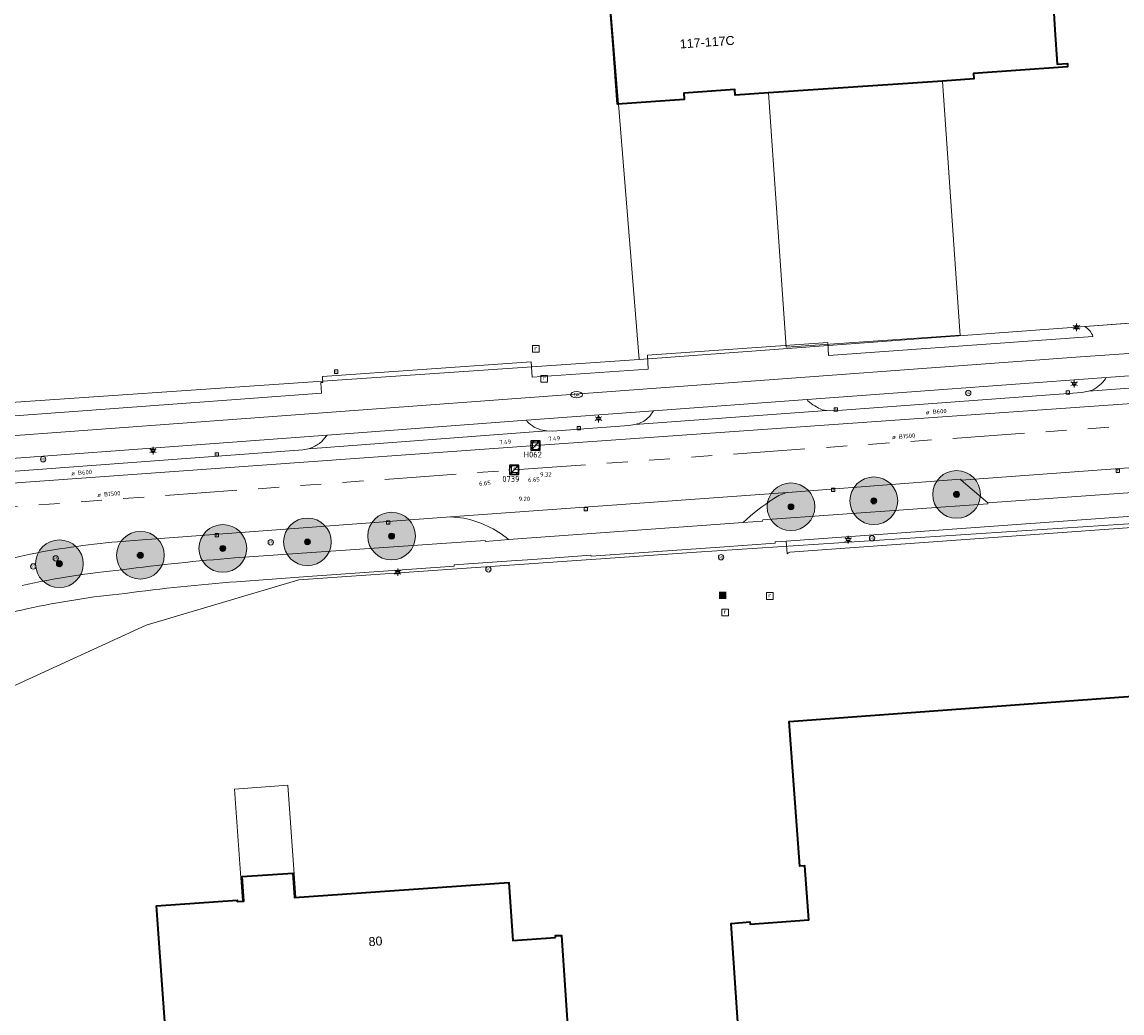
# Model space of a CAD drawing. Header units: metres. Extents: x 163628 to 167855, y 402678 to 405435.
# Tile 53 of 256: x 164179 to 164271, y 402999 to 403083. Entities that reach past the tile are written whole.
import ezdxf
from ezdxf.enums import TextEntityAlignment as Align

# ---------------------------------------------------------------- set-up
doc = ezdxf.new("R2010")
doc.units = ezdxf.units.M
doc.linetypes.add('X-CA190022.004-UO-WHM_Riolering gemeente_NLCS_v0.2$0$RI-GWA', pattern=[18.45, 6, -1.8, 1.75, -1.8, 1.75, -1.8, 1.75, -1.8])
doc.layers.get('0').update_dxf_attribs({"lineweight": 25})
for name, color, linetype, lineweight in [('X-CA190022.004-UO-BGT_Ondergrond$0$GE_314_WGDRijbaanLokaleweg_Vlak_GEM', 253, 'Continuous', 9), ('X-CA190022.004-UO-BGT_Ondergrond$0$GE_316_WGDFietspad_Vlak_GEM', 253, 'Continuous', 9), ('X-CA190022.004-UO-BGT_Ondergrond$0$GE_317_WGDVoetpad_Vlak_GEM', 253, 'Continuous', 9), ('X-CA190022.004-UO-BGT_Ondergrond$0$GE_322_WGDInrit_Vlak_GEM', 253, 'Continuous', 9), ('X-CA190022.004-UO-BGT_Ondergrond$0$GE_363_OWGBerm_openverharding_Vlak_GEM', 253, 'Continuous', 9), ('X-CA190022.004-UO-BGT_Ondergrond$0$GE_401_OTDErf_Vlak_GEM', 253, 'Continuous', 9), ('X-CA190022.004-UO-BGT_Ondergrond$0$GE_4502_GBKN_Huisnummer_Lijn_GEM', 7, 'Continuous', 9), ('X-CA190022.004-UO-BGT_Ondergrond$0$GE_477_BTDGroenvoorziening_Vlak_GEM', 253, 'Continuous', 9), ('X-CA190022.004-UO-BGT_Ondergrond$0$GE_491_VGOHaag_Inrichtend_Vlak_GEM', 253, 'Continuous', 9), ('X-CA190022.004-UO-BGT_Ondergrond$0$GE_601_PNDgrondvlakpand_Vlak_MV_GEM', 34, 'Continuous', 35), ('X-CA190022.004-UO-BGT_Ondergrond$0$GE_632_GBILuifel_Inrichtend_Vlak_GEM', 253, 'Continuous', 9), ('X-CA190022.004-UO-BGT_Ondergrond$0$GE_814_BRDVerkeersbord_Punt_GEM', 253, 'Continuous', 9), ('X-CA190022.004-UO-BGT_Ondergrond$0$GE_835_KSTRioolkast_Punt_GEM', 253, 'Continuous', 9), ('X-CA190022.004-UO-BGT_Ondergrond$0$GE_861_PALLichtmast_Punt_GEM', 253, 'Continuous', 9), ('X-CA190022.004-UO-BGT_Ondergrond$0$GE_882_PutBrandkraan_Punt_GEM', 253, 'Continuous', 9), ('X-CA190022.004-UO-BGT_Ondergrond$0$GE_885_PutInspectieofRioolput_Punt_GEM', 253, 'Continuous', 9), ('X-CA190022.004-UO-BGT_Ondergrond$0$GE_886_PutKolk_Punt_GEM', 253, 'Continuous', 9), ('X-CA190022.004-UO-BGT_Ondergrond$0$N-WE-RI-PUT_INSPECTIE-S', 253, 'Continuous', 9), ('X-CA190022.004-UO-KAD_Percelen$0$B-WE-KG-GRENS_PERCEEL-GV', 150, 'Continuous', 9), ('X-CA190022.004-UO-WHM_Riolering gemeente_NLCS_v0.2$0$B-WE-RI-BOB-T18', 214, 'Continuous', 15), ('X-CA190022.004-UO-WHM_Riolering gemeente_NLCS_v0.2$0$B-WE-RI-DIAMETER-T18', 214, 'Continuous', 15), ('X-CA190022.004-UO-WHM_Riolering gemeente_NLCS_v0.2$0$B-WE-RI-GWA_TRANSPORTLEIDING-G', 214, 'X-CA190022.004-UO-WHM_Riolering gemeente_NLCS_v0.2$0$RI-GWA', 15), ('X-CA190022.004-UO-WHM_Riolering gemeente_NLCS_v0.2$0$B-WE-RI-HWA_TRANSPORTLEIDING-G', 214, 'X-CA190022.004-UO-WHM_Riolering gemeente_NLCS_v0.2$0$1-200 HEMELWATER', 15), ('X-CA190022.004-UO-WHM_Riolering gemeente_NLCS_v0.2$0$B-WE-RI-PUT-S', 214, 'Continuous', 15), ('X-CA190022.004-UO-WHM_Riolering gemeente_NLCS_v0.2$0$B-WE-RI-PUTDEKSELHOOGTE-T18', 214, 'Continuous', 15), ('X-CA190022.004-UO-WHM_Riolering gemeente_NLCS_v0.2$0$B-WE-RI-PUTNUMMER-T25', 214, 'Continuous', 15)]:
    doc.layers.add(name, color=color, linetype=linetype, lineweight=lineweight)
doc.layers.add('X-CA190022.004-UO-DWM_Beplanting$0$B-WE-GR-BOOM-S AFKOMSTIG UIT BOMENBESTAND GEMEENTE', color=252, linetype='Continuous')
doc.layers.add('X-CA190022.004-UO-DWM_Beplanting$0$N-GV-GR-GRAS-A-200', color=7, linetype='Continuous')
doc.styles.add('X-CA190022.004-UO-BGT_Ondergrond$0$BGT_NAR', font='arial.ttf', dxfattribs={"height": 1})
doc.styles.add('X-CA190022.004-UO-BGT_Ondergrond$0$NLCS-ISO', font='NLCS-ISO.ttf')
doc.styles.add('X-CA190022.004-UO-WHM_Riolering gemeente_NLCS_v0.2$0$NLCS-ISO', font='NLCS-ISO.ttf')
doc.styles.add('X-CA190022.004-UO-WHM_Riolering gemeente_NLCS_v0.2$0$NLCS-ISO-M200-T18', font='NLCS-ISO.ttf', dxfattribs={"height": 0.36})
doc.styles.add('X-CA190022.004-UO-WHM_Riolering gemeente_NLCS_v0.2$0$NLCS-ISO-M200-T25', font='NLCS-ISO.ttf', dxfattribs={"height": 0.5})
doc.linetypes.add('X-CA190022.004-UO-WHM_Riolering gemeente_NLCS_v0.2$0$1-200 HEMELWATER', pattern='A,1.5,-0.6,["HWA",X-CA190022.004-UO-WHM_Riolering gemeente_NLCS_v0.2$0$NLCS-ISO,S=0.24,R=0,X=-0.5,Y=-0.12],-0.3', length=2.4)

# ---------------------------------------------------------------- blocks, each defined once
blk = doc.blocks.new('X-CA190022.004-UO-BGT_Ondergrond$0$SRI-KOLK-SO')
at = {"color": 0, "linetype": 'ByBlock', "lineweight": 18}
blk.add_lwpolyline([(-1.125, -1.125), (1.125, -1.125), (1.125, 1.125), (-1.125, 1.125)], close=True, dxfattribs=at)
at = {"color": 0, "linetype": 'ByBlock', "lineweight": 18, "style": 'X-CA190022.004-UO-BGT_Ondergrond$0$NLCS-ISO'}
blk.add_text('k', height=1.5, dxfattribs=at).set_placement((0, 0), align=Align.MIDDLE_CENTER)
blk = doc.blocks.new('X-CA190022.004-UO-BGT_Ondergrond$0$IMGEOKolk')
at = {"xscale": 5, "yscale": 5, "zscale": 5}
blk.add_blockref('X-CA190022.004-UO-BGT_Ondergrond$0$SRI-KOLK-SO', (0, 0), dxfattribs=at)
blk = doc.blocks.new('X-CA190022.004-UO-BGT_Ondergrond$0$SKL-WATER_BRANDKRAAN_BRANDPUT-SO')
at = {"color": 0, "linetype": 'ByBlock', "lineweight": 18}
blk.add_ellipse((0, 0), major_axis=(2.5, 0), ratio=0.54, dxfattribs=at)
at = {"color": 0, "linetype": 'ByBlock', "lineweight": 18, "style": 'X-CA190022.004-UO-BGT_Ondergrond$0$NLCS-ISO'}
blk.add_text('bk', height=1.5, dxfattribs=at).set_placement((0.16, 0), align=Align.MIDDLE_CENTER)
blk = doc.blocks.new('X-CA190022.004-UO-BGT_Ondergrond$0$IMGEOBrandkraanput')
at = {"xscale": 5, "yscale": 5, "zscale": 5}
blk.add_blockref('X-CA190022.004-UO-BGT_Ondergrond$0$SKL-WATER_BRANDKRAAN_BRANDPUT-SO', (0, 0), dxfattribs=at)
blk = doc.blocks.new('X-CA190022.004-UO-BGT_Ondergrond$0$SIE-WEG_PAAL_VERKEERSBORD-SO')
at = {"linetype": 'ByBlock', "lineweight": 18}
blk.add_circle((0, 0), 1.5, dxfattribs=at)
at = {"linetype": 'ByBlock', "lineweight": 18, "style": 'X-CA190022.004-UO-BGT_Ondergrond$0$NLCS-ISO'}
blk.add_text('vb', height=1.5, dxfattribs=at).set_placement((0, 0.13), align=Align.MIDDLE_CENTER)
blk = doc.blocks.new('X-CA190022.004-UO-BGT_Ondergrond$0$IMGEOVerkeersbord')
at = {"xscale": 5, "yscale": 5, "zscale": 5}
blk.add_blockref('X-CA190022.004-UO-BGT_Ondergrond$0$SIE-WEG_PAAL_VERKEERSBORD-SO', (0, 0), dxfattribs=at)
blk = doc.blocks.new('X-CA190022.004-UO-BGT_Ondergrond$0$SRI-PUT_INSPECTIEPUT_RIOOLPUT-SO')
at = {"color": 0, "linetype": 'ByBlock', "lineweight": 18}
blk.add_lwpolyline([(-1.12, -1.12), (1.12, -1.12), (1.12, 1.12), (-1.12, 1.12)], close=True, dxfattribs=at)
at = {"color": 0, "linetype": 'ByBlock', "lineweight": 18, "style": 'X-CA190022.004-UO-BGT_Ondergrond$0$NLCS-ISO'}
blk.add_text('r', height=1.5, dxfattribs=at).set_placement((0, 0.28), align=Align.MIDDLE_CENTER)
blk = doc.blocks.new('X-CA190022.004-UO-BGT_Ondergrond$0$IMGEOInspectierioolput')
at = {"layer": 'X-CA190022.004-UO-BGT_Ondergrond$0$N-WE-RI-PUT_INSPECTIE-S', "xscale": 10, "yscale": 10, "zscale": 10}
blk.add_blockref('X-CA190022.004-UO-BGT_Ondergrond$0$SRI-PUT_INSPECTIEPUT_RIOOLPUT-SO', (0, 0), dxfattribs=at)
blk = doc.blocks.new('X-CA190022.004-UO-BGT_Ondergrond$0$N-SIE-WEG_LICHTMAST-SO')
h = blk.add_hatch(color=256)
h.paths.add_polyline_path([(1.16, 0.5, 0.658505), (-1.16, 0.5)])
h.paths.add_polyline_path([(-1.16, -0.5, 0.658505), (1.16, -0.5)])
at = {"flags": 128}
for points in [[(-2.19, 1.27), (-1.1, 0.63)], [(-1.16, 0.5), (1.16, 0.5)], [(0, 1.27), (0, 2.53)], [(1.1, 0.63), (2.19, 1.27)], [(-2.19, -1.27), (-1.1, -0.63)], [(-1.16, -0.5), (1.16, -0.5)], [(0, -1.27), (0, -2.53)], [(2.19, -1.27), (1.1, -0.63)]]:
    blk.add_lwpolyline(points, dxfattribs=at)
at = {"ltscale": 0.5}
blk.add_circle((0, 0), 1.27, dxfattribs=at)
at = {"style": 'X-CA190022.004-UO-BGT_Ondergrond$0$NLCS-ISO'}
blk.add_attdef('TYPE', text='', height=1.8, dxfattribs=at).set_placement((0, 2.53), align=Align.BOTTOM_CENTER)
blk = doc.blocks.new('X-CA190022.004-UO-BGT_Ondergrond$0$IMGEOLichtmastpaal')
at = {"xscale": 5, "yscale": 5, "zscale": 5}
blk.add_blockref('X-CA190022.004-UO-BGT_Ondergrond$0$N-SIE-WEG_LICHTMAST-SO', (0, 6.4), dxfattribs=at)
blk = doc.blocks.new('*U22')
at = {"layer": 'X-CA190022.004-UO-BGT_Ondergrond$0$GE_835_KSTRioolkast_Punt_GEM'}
h = blk.add_hatch(color=40, dxfattribs=at)
edge = h.paths.add_edge_path()
edge.add_spline(control_points=[(-15.8, -13), (-15.8, -15.8), (-13, -15.8)], knot_values=[0, 0, 0, 1, 1, 1], degree=2, periodic=0)
edge.add_line((-13, -15.8), (13, -15.8))
edge.add_spline(control_points=[(13, -15.8), (15.8, -15.8), (15.8, -13)], knot_values=[0, 0, 0, 1, 1, 1], degree=2, periodic=0)
edge.add_line((15.8, -13), (15.8, 13))
edge.add_spline(control_points=[(15.8, 13), (15.8, 15.8), (13.2, 15.8)], knot_values=[0, 0, 0, 1, 1, 1], degree=2, periodic=0)
edge.add_line((13.2, 15.8), (-13, 15.8))
edge.add_spline(control_points=[(-13, 15.8), (-15.8, 15.8), (-15.8, 13)], knot_values=[0, 0, 0, 1, 1, 1], degree=2, periodic=0)
edge.add_line((-15.8, 13), (-15.8, -13))
blk = doc.blocks.new('X-CA190022.004-UO-BGT_Ondergrond$0$IMGEORioolkast')
at = {"layer": 'X-CA190022.004-UO-BGT_Ondergrond$0$GE_835_KSTRioolkast_Punt_GEM'}
h = blk.add_hatch(color=256, dxfattribs=at)
edge = h.paths.add_edge_path()
edge.add_spline(control_points=[(8.9, -11.9), (9.1, -11.9), (9.1, -11.7)], knot_values=[0, 0, 0, 1, 1, 1], degree=2, periodic=0)
edge.add_line((9.1, -11.7), (9.1, 3.6))
edge.add_line((9.1, 3.6), (-9.1, 3.6))
edge.add_line((-9.1, 3.6), (-9.1, -11.7))
edge.add_spline(control_points=[(-9.1, -11.7), (-9, -11.9), (-8.9, -11.9)], knot_values=[0, 0, 0, 1, 1, 1], degree=2, periodic=0)
edge.add_line((-8.9, -11.9), (8.9, -11.9))
edge = h.paths.add_edge_path()
edge.add_line((8.9, 9.2), (-8.9, 9.2))
edge.add_spline(control_points=[(-8.9, 9.2), (-9.1, 9.1), (-9.1, 9)], knot_values=[0, 0, 0, 1, 1, 1], degree=2, periodic=0)
edge.add_line((-9.1, 9), (-9.1, 6.6))
edge.add_spline(control_points=[(-9.1, 6.6), (-9, 6.4), (-8.9, 6.4)], knot_values=[0, 0, 0, 1, 1, 1], degree=2, periodic=0)
edge.add_line((-8.9, 6.4), (8.9, 6.4))
edge.add_spline(control_points=[(8.9, 6.4), (9.1, 6.4), (9.1, 6.6)], knot_values=[0, 0, 0, 1, 1, 1], degree=2, periodic=0)
edge.add_line((9.1, 6.6), (9.1, 9))
edge.add_spline(control_points=[(9.1, 9), (9.1, 9.2), (8.9, 9.2)], knot_values=[0, 0, 0, 1, 1, 1], degree=2, periodic=0)
h = blk.add_hatch(color=256, dxfattribs=at)
edge = h.paths.add_edge_path(flags=0)
edge.add_spline(control_points=[(-7.3, -1.4), (-7.3, -2.4), (-6.1, -2.6)], knot_values=[0, 0, 0, 1, 1, 1], degree=2, periodic=0)
edge.add_spline(control_points=[(-6.1, -2.6), (-4.8, -2.4), (-4.8, -1.5), (-4.8, -0.1), (-6.1, -0.1)], knot_values=[0, 0, 0, 0.5, 0.5, 1, 1, 1], degree=2, periodic=0)
edge.add_spline(control_points=[(-6.1, -0.1), (-7.1, -0.1), (-7.3, -1.3)], knot_values=[0, 0, 0, 1, 1, 1], degree=2, periodic=0)
edge.add_line((-7.3, -1.3), (-7.3, -1.4))
blk.add_blockref('*U22', (0, 0), dxfattribs=at)
blk = doc.blocks.new('X-CA190022.004-UO-WHM_Riolering gemeente_NLCS_v0.2$0$B-SRI-PUT_BETON-SO')
blk.add_line((-1.41, -1.41), (1.41, 1.41))
at = {"lineweight": -3, "flags": 128}
blk.add_lwpolyline([(2, -2), (2, 2), (-2, 2), (-2, -2)], close=True, dxfattribs=at)
at = {"lineweight": -3}
blk.add_circle((0, 0), 2, dxfattribs=at)
blk = doc.blocks.new('X-CA190022.004-UO-DWM_Beplanting$0$SGR-BOOM_01-SO')
at = {"linetype": 'ByBlock', "lineweight": 18}
h = blk.add_hatch(color=0, dxfattribs=at)
h.dxf.hatch_style = 1
edge = h.paths.add_edge_path()
edge.add_arc((0, 0), 0.25, 0, 360)
at = {"color": 0, "linetype": 'ByBlock', "lineweight": 18}
for radius in [2, 0.25]:
    blk.add_circle((0, 0), radius, dxfattribs=at)
blk = doc.blocks.new('X-CA190022.004-UO-DWM_Beplanting$0$IMGEOBoom')
at = {"transparency": 33554457}
h = blk.add_hatch(color=256, dxfattribs=at)
h.dxf.hatch_style = 1
edge = h.paths.add_edge_path()
edge.add_arc((0, 0), 100, 0, 360)
edge = h.paths.add_edge_path(flags=17)
edge.add_arc((0, 0), 12.5, 0, 360)
h = blk.add_hatch()
h.set_pattern_fill('ANGLE', color=256)
h.set_pattern_definition([(0, (0, 0), (0, 6.985), [5.08, -1.905]), (90, (0, 0), (-6.985, 4e-16), [5.08, -1.905])])
edge = h.paths.add_edge_path(flags=17)
edge.add_arc((0, 0), 12.5, 0, 360)
at = {"layer": 'X-CA190022.004-UO-DWM_Beplanting$0$N-GV-GR-GRAS-A-200'}
h = blk.add_hatch(color=256, dxfattribs=at)
h.dxf.hatch_style = 1
edge = h.paths.add_edge_path(flags=17)
edge.add_arc((0, 0), 12.5, 0, 360)
at = {"xscale": 50, "yscale": 50, "zscale": 50}
blk.add_blockref('X-CA190022.004-UO-DWM_Beplanting$0$SGR-BOOM_01-SO', (0, 0), dxfattribs=at)

msp = doc.modelspace()

# ---------------------------------------------------------------- linework, layer by layer
at = {"layer": 'X-CA190022.004-UO-BGT_Ondergrond$0$GE_314_WGDRijbaanLokaleweg_Vlak_GEM', "flags": 128}
for points in [[(164409.906, 403055.301), (164409.338, 403055.315), (164375.508, 403052.852), (164374.94, 403052.738), (164360.031, 403051.687), (164359.526, 403051.706), (164304.29, 403047.638), (164302.01, 403047.47), (164277.487, 403045.664), (164275.307, 403045.526), (164275.228, 403045.441), (164257.366, 403044.136), (164257.306, 403044.201), (164242.823, 403043.105), (164242.804, 403043.104), (164214.544, 403041.049), (164188.71, 403039.124), (164186.607, 403038.967)], [(164164.009, 403043.836), (164167.266, 403044.133), (164167.845, 403044.119), (164202.151, 403046.676), (164202.63, 403046.767), (164222.616, 403048.257), (164223.074, 403048.236), (164229.5, 403048.703), (164229.993, 403048.79), (164246.109, 403049.976), (164246.618, 403049.948), (164267.497, 403051.491), (164268.035, 403051.595), (164289.561, 403053.191)], [(164215.636, 403040.934), (164214.544, 403041.049), (164242.804, 403043.104), (164242.823, 403043.105)], [(164239.082, 403040.576), (164219.407, 403039.14)]]:
    msp.add_lwpolyline(points, dxfattribs=at)
at = {"layer": 'X-CA190022.004-UO-BGT_Ondergrond$0$GE_314_WGDRijbaanLokaleweg_Vlak_GEM'}
for centre, radius, start, end in [((164250.398, 403028.72), 16.389, 122.26379, 133.66521), ((164243.471, 403040.085), 3.089, 102.11469, 126.15397), ((164214.065, 403032.771), 8.313, 50.01153, 79.10426), ((164192.427, 402974.535), 64.694, 95.16175, 98.63521), ((164188.902, 402990.756), 48.14, 97.38513, 106.90556)]:
    msp.add_arc(centre, radius, start, end, dxfattribs=at)
at = {"layer": 'X-CA190022.004-UO-BGT_Ondergrond$0$GE_316_WGDFietspad_Vlak_GEM', "flags": 128}
for points in [[(164162.533, 403046.74), (164266.976, 403054.434), (164293.201, 403056.264), (164414.124, 403065.158), (164428.793, 403066.838), (164432.653, 403067.19), (164499.277, 403071.806), (164502.501, 403071.87), (164504.637, 403071.912)], [(164499.205, 403069.99), (164432.489, 403065.362), (164429.079, 403065.063), (164420.542, 403064.125), (164415.839, 403063.514), (164411.684, 403063.187), (164403.937, 403062.583), (164369.115, 403060.013), (164362.336, 403059.512), (164330.229, 403057.165), (164317.054, 403056.219), (164303.65, 403055.239), (164301.451, 403055.078), (164288.016, 403054.095), (164269.535, 403052.738), (164244.433, 403050.883), (164231.55, 403049.942), (164220.894, 403049.16)], [(164196.42, 403037.605), (164217.429, 403039.082), (164217.458, 403038.998), (164219.407, 403039.14), (164239.082, 403040.576), (164240.69, 403040.693), (164240.721, 403040.802), (164259.59, 403042.138), (164259.597, 403042.228), (164273.286, 403043.205), (164273.293, 403043.019), (164277.651, 403043.33), (164277.661, 403043.425), (164302.171, 403045.207), (164304.438, 403045.372), (164362.449, 403049.446), (164372.934, 403050.214), (164412.461, 403053.099), (164417.909, 403053.5), (164500.495, 403059.542)], [(164220.894, 403049.16), (164204.183, 403047.909), (164165.597, 403045.047), (164162.778, 403044.801)], [(164304.536, 403043.455), (164293.046, 403042.645), (164293.022, 403042.643), (164242.679, 403039.011), (164242.316, 403038.985), (164241.764, 403038.945), (164241.754, 403038.845), (164237.126, 403038.518), (164226.317, 403037.755), (164226.311, 403037.829), (164221.426, 403037.484), (164219.645, 403037.358), (164214.837, 403037.018), (164214.842, 403036.908), (164202.558, 403036.036), (164196.576, 403035.611)]]:
    msp.add_lwpolyline(points, dxfattribs=at)
at = {"layer": 'X-CA190022.004-UO-BGT_Ondergrond$0$GE_316_WGDFietspad_Vlak_GEM', "extrusion": (0, 0, -1)}
for centre, radius, start, end in [((-164210.07, 402861.4), 176.733, 82.50021, 85.57046), ((-164194.351, 402962.721), 74.264, 77.74785, 84.32089)]:
    msp.add_arc(centre, radius, start, end, dxfattribs=at)
at = {"layer": 'X-CA190022.004-UO-BGT_Ondergrond$0$GE_316_WGDFietspad_Vlak_GEM'}
for centre, radius, start, end in [((164210.024, 402861.796), 174.335, 94.42428, 97.51266), ((164194.409, 402962.344), 72.645, 95.67046, 102.24045), ((164184.127, 403008.753), 25.112, 101.764, 118.78698)]:
    msp.add_arc(centre, radius, start, end, dxfattribs=at)
at = {"layer": 'X-CA190022.004-UO-BGT_Ondergrond$0$GE_317_WGDVoetpad_Vlak_GEM', "flags": 128}
for points in [[(164267.728, 403057.016), (164287.209, 403058.484), (164287.279, 403057.693), (164317.048, 403059.86), (164317.007, 403060.571), (164316.997, 403060.644), (164320.541, 403060.911), (164321.977, 403061.016), (164327.89, 403061.489), (164328.564, 403061.53), (164328.621, 403060.743), (164364.304, 403063.309), (164364.235, 403063.985), (164368.038, 403064.233), (164368.12, 403063.626), (164402.812, 403066.155), (164402.766, 403066.803), (164413.902, 403067.673), (164431.346, 403068.967), (164474.98, 403072.032), (164493.935, 403073.341), (164499.06, 403073.695), (164499.126, 403073.697), (164499.192, 403073.698)], [(164145.784, 403048.42), (164147.26, 403048.53), (164154.154, 403049.043), (164156.048, 403049.056), (164161.836, 403049.535), (164161.936, 403048.352), (164182.534, 403049.853), (164203.719, 403051.436), (164203.65, 403052.317), (164203.834, 403052.319), (164203.808, 403052.675), (164203.797, 403052.823), (164221.301, 403054.053), (164221.37, 403052.77), (164231.098, 403053.447), (164231.06, 403054.611), (164246.169, 403055.678), (164246.248, 403054.581), (164268.418, 403056.184)], [(164293.201, 403056.264), (164266.976, 403054.434), (164162.533, 403046.74)]]:
    msp.add_lwpolyline(points, dxfattribs=at)
at = {"layer": 'X-CA190022.004-UO-BGT_Ondergrond$0$GE_317_WGDVoetpad_Vlak_GEM'}
msp.add_arc((164266.943, 403055.663), 1.565, 19.46485, 59.87481, dxfattribs=at)
at = {"layer": 'X-CA190022.004-UO-BGT_Ondergrond$0$GE_322_WGDInrit_Vlak_GEM', "flags": 128}
for points in [[(164269.482, 403052.627), (164269.535, 403052.738), (164288.016, 403054.095), (164288.065, 403053.999)], [(164289.561, 403053.191), (164268.035, 403051.595), (164268.349, 403051.68)], [(164231.244, 403049.507), (164231.55, 403049.942), (164244.433, 403050.883), (164244.512, 403050.78)], [(164246.109, 403049.976), (164229.993, 403048.79), (164230.385, 403048.921)], [(164245.711, 403050.033), (164246.109, 403049.976)], [(164203.712, 403047.358), (164204.095, 403047.806), (164204.183, 403047.909), (164220.894, 403049.16), (164220.963, 403049.059)], [(164222.616, 403048.257), (164202.63, 403046.767), (164202.937, 403046.881)], [(164222.275, 403048.31), (164222.616, 403048.257)]]:
    msp.add_lwpolyline(points, dxfattribs=at)
at = {"layer": 'X-CA190022.004-UO-BGT_Ondergrond$0$GE_322_WGDInrit_Vlak_GEM'}
for centre, radius, start, end in [((164266.933, 403054.526), 3.179, 296.45917, 323.32089), ((164247.369, 403054.03), 4.328, 228.68266, 247.46995), ((164222.823, 403050.793), 2.543, 222.99632, 257.56096), ((164229.71, 403050.833), 2.027, 289.44136, 319.16136), ((164202.094, 403049.119), 2.392, 290.64432, 312.57893)]:
    msp.add_arc(centre, radius, start, end, dxfattribs=at)
at = {"layer": 'X-CA190022.004-UO-BGT_Ondergrond$0$GE_363_OWGBerm_openverharding_Vlak_GEM', "flags": 128}
for points in [[(164275.228, 403045.441), (164273.286, 403043.205), (164259.597, 403042.228), (164257.366, 403044.136), (164275.228, 403045.441)], [(164242.757, 403037.939), (164242.679, 403039.011), (164293.022, 403042.643)], [(164292.572, 403042.106), (164292.63, 403041.662), (164242.991, 403038.076)]]:
    msp.add_lwpolyline(points, dxfattribs=at)
at = {"layer": 'X-CA190022.004-UO-BGT_Ondergrond$0$GE_363_OWGBerm_openverharding_Vlak_GEM'}
msp.add_arc((164243.188, 403037.472), 0.635, 108.02554, 132.66986, dxfattribs=at)
at = {"layer": 'X-CA190022.004-UO-BGT_Ondergrond$0$GE_401_OTDErf_Vlak_GEM', "flags": 128}
for points in [[(164265.208, 403081.905), (164265.406, 403079.011), (164266.274, 403079.071), (164266.293, 403078.792), (164258.403, 403078.251), (164258.412, 403077.787), (164255.792, 403077.609), (164241.207, 403076.62), (164238.415, 403076.431), (164238.375, 403076.896), (164234.092, 403076.597), (164234.136, 403076.055), (164228.525, 403075.671), (164228.183, 403080.66), (164226.112, 403106.865), (164270.203, 403109.889), (164270.615, 403103.594), (164263.92, 403103.213), (164265.208, 403081.905)], [(164268.418, 403056.184), (164246.248, 403054.581), (164246.169, 403055.678), (164231.06, 403054.611), (164231.098, 403053.447), (164221.37, 403052.77), (164221.301, 403054.053), (164203.797, 403052.823), (164203.808, 403052.675), (164203.834, 403052.319), (164203.65, 403052.317), (164203.719, 403051.436), (164182.534, 403049.853), (164161.936, 403048.352), (164161.836, 403049.535), (164156.048, 403049.056), (164154.154, 403049.043), (164147.26, 403048.53), (164146.687, 403052.645), (164146.311, 403062.424), (164144.574, 403100.107)], [(164499.192, 403073.698), (164499.126, 403073.697), (164499.06, 403073.695), (164493.935, 403073.341), (164474.98, 403072.032), (164431.346, 403068.967), (164413.902, 403067.673), (164402.766, 403066.803), (164402.812, 403066.155), (164368.12, 403063.626), (164368.038, 403064.233), (164364.235, 403063.985), (164364.304, 403063.309), (164328.621, 403060.743), (164328.564, 403061.53), (164327.89, 403061.489), (164321.977, 403061.016), (164320.541, 403060.911), (164316.997, 403060.644), (164317.007, 403060.571), (164317.048, 403059.86), (164287.279, 403057.693), (164287.209, 403058.484), (164267.728, 403057.016)], [(164242.991, 403038.076), (164292.63, 403041.662), (164292.572, 403042.106)], [(164196.576, 403035.611), (164202.558, 403036.036), (164214.842, 403036.908), (164214.837, 403037.018), (164219.645, 403037.358), (164221.426, 403037.484), (164226.311, 403037.829), (164226.317, 403037.755), (164237.126, 403038.518), (164241.754, 403038.845), (164241.764, 403038.945), (164242.316, 403038.985), (164242.679, 403039.011), (164242.757, 403037.939)], [(164283.841, 402944.075), (164242.779, 402941.189), (164238.882, 402997.845), (164238.682, 402997.831), (164238.063, 403006.955), (164239.641, 403007.074), (164239.653, 403006.899), (164244.58, 403007.24), (164244.25, 403011.78), (164243.83, 403011.75), (164242.93, 403023.9), (164295.62, 403027.76), (164295.99, 403022.78), (164297.151, 403006.866), (164288.504, 403006.233), (164288.637, 403004.417), (164284.598, 403004.121), (164284.461, 403005.986), (164279.514, 403005.624), (164283.841, 402944.075)], [(164224.447, 402996.761), (164223.96, 402996.751), (164223.952, 402996.864), (164220.31, 402996.6), (164220.79, 402989.96), (164191.36, 402987.82), (164189.88, 403008.42), (164196.64, 403008.89), (164196.65, 403008.78), (164197.199, 403008.818), (164197.055, 403010.873), (164201.315, 403011.171), (164201.458, 403009.116), (164219.42, 403010.37), (164219.76, 403005.52), (164223.349, 403005.769), (164223.338, 403005.928), (164223.844, 403005.948), (164224.447, 402996.761)]]:
    msp.add_lwpolyline(points, dxfattribs=at)
at = {"layer": 'X-CA190022.004-UO-BGT_Ondergrond$0$GE_401_OTDErf_Vlak_GEM', "extrusion": (0, 0, -1)}
for centre, radius, start, end in [((-164266.943, 403055.663), 1.565, 120.12519, 160.53515), ((-164243.188, 403037.472), 0.635, 47.33014, 71.97446), ((-164210.024, 402861.796), 174.335, 82.48734, 85.57572), ((-164194.409, 402962.344), 72.645, 77.75955, 84.32954), ((-164184.127, 403008.753), 25.112, 61.21302, 78.236)]:
    msp.add_arc(centre, radius, start, end, dxfattribs=at)
at = {"layer": 'X-CA190022.004-UO-BGT_Ondergrond$0$GE_477_BTDGroenvoorziening_Vlak_GEM', "flags": 128}
for points in [[(164244.512, 403050.78), (164244.433, 403050.883), (164269.535, 403052.738), (164269.482, 403052.627)], [(164267.497, 403051.491), (164246.618, 403049.948), (164246.109, 403049.976), (164245.711, 403050.033)], [(164268.349, 403051.68), (164268.035, 403051.595), (164267.497, 403051.491)], [(164220.963, 403049.059), (164220.894, 403049.16), (164231.55, 403049.942), (164231.244, 403049.507)], [(164230.385, 403048.921), (164229.993, 403048.79), (164229.5, 403048.703), (164223.074, 403048.236), (164222.616, 403048.257), (164222.275, 403048.31)], [(164165.597, 403044.947), (164165.597, 403045.047), (164204.183, 403047.909), (164204.095, 403047.806), (164203.712, 403047.358)], [(164202.937, 403046.881), (164202.63, 403046.767), (164202.151, 403046.676)], [(164202.151, 403046.676), (164167.845, 403044.119), (164167.266, 403044.133), (164166.855, 403044.229)], [(164257.366, 403044.136), (164259.597, 403042.228), (164259.59, 403042.138), (164240.721, 403040.802), (164240.69, 403040.693), (164239.082, 403040.576)], [(164242.823, 403043.105), (164257.306, 403044.201), (164257.366, 403044.136)], [(164186.607, 403038.967), (164188.71, 403039.124), (164214.544, 403041.049), (164215.636, 403040.934)], [(164219.407, 403039.14), (164217.458, 403038.998), (164217.429, 403039.082), (164196.42, 403037.605)]]:
    msp.add_lwpolyline(points, dxfattribs=at)
at = {"layer": 'X-CA190022.004-UO-BGT_Ondergrond$0$GE_477_BTDGroenvoorziening_Vlak_GEM', "extrusion": (0, 0, -1)}
for centre, radius, start, end in [((-164266.933, 403054.526), 3.179, 216.67911, 243.54083), ((-164247.369, 403054.03), 4.328, 292.53005, 311.31734), ((-164222.823, 403050.793), 2.543, 282.43904, 317.00368), ((-164229.71, 403050.833), 2.027, 220.83864, 250.55864), ((-164202.094, 403049.119), 2.392, 227.42107, 249.35568), ((-164250.398, 403028.72), 16.389, 46.33479, 57.73621), ((-164243.471, 403040.085), 3.089, 53.84603, 77.88531), ((-164214.065, 403032.771), 8.313, 100.89574, 129.98847), ((-164192.427, 402974.535), 64.694, 81.36479, 84.83825), ((-164188.902, 402990.756), 48.14, 73.09444, 82.61487)]:
    msp.add_arc(centre, radius, start, end, dxfattribs=at)
at = {"layer": 'X-CA190022.004-UO-BGT_Ondergrond$0$GE_477_BTDGroenvoorziening_Vlak_GEM'}
for centre, radius, start, end in [((164210.07, 402861.4), 176.733, 94.42954, 97.49979), ((164194.351, 402962.721), 74.264, 95.67911, 102.25215)]:
    msp.add_arc(centre, radius, start, end, dxfattribs=at)
at = {"layer": 'X-CA190022.004-UO-BGT_Ondergrond$0$GE_491_VGOHaag_Inrichtend_Vlak_GEM', "flags": 128}
for points in [[(164244.512, 403050.78), (164244.433, 403050.883), (164269.535, 403052.738), (164269.482, 403052.627)], [(164268.035, 403051.595), (164267.497, 403051.491), (164246.618, 403049.948), (164246.109, 403049.976), (164245.711, 403050.033)], [(164268.349, 403051.68), (164268.035, 403051.595)], [(164220.963, 403049.059), (164220.894, 403049.16), (164231.55, 403049.942), (164231.244, 403049.507)], [(164230.385, 403048.921), (164229.993, 403048.79), (164229.5, 403048.703), (164223.074, 403048.236), (164222.616, 403048.257), (164222.275, 403048.31)], [(164165.597, 403044.947), (164165.597, 403045.047), (164204.183, 403047.909), (164204.095, 403047.806), (164203.712, 403047.358)], [(164202.937, 403046.881), (164202.63, 403046.767)], [(164202.63, 403046.767), (164202.151, 403046.676), (164167.845, 403044.119), (164167.266, 403044.133), (164166.855, 403044.229)], [(164257.366, 403044.136), (164259.597, 403042.228), (164259.59, 403042.138), (164240.721, 403040.802), (164240.69, 403040.693), (164239.082, 403040.576)], [(164242.823, 403043.105), (164257.306, 403044.201), (164257.366, 403044.136)], [(164186.607, 403038.967), (164188.71, 403039.124), (164214.544, 403041.049), (164215.636, 403040.934)], [(164217.429, 403039.082), (164196.42, 403037.605)], [(164219.407, 403039.14), (164217.458, 403038.998), (164217.429, 403039.082)]]:
    msp.add_lwpolyline(points, dxfattribs=at)
at = {"layer": 'X-CA190022.004-UO-BGT_Ondergrond$0$GE_491_VGOHaag_Inrichtend_Vlak_GEM', "extrusion": (0, 0, -1)}
for centre, radius, start, end in [((-164266.933, 403054.526), 3.179, 216.67911, 243.54083), ((-164247.369, 403054.03), 4.328, 292.53005, 311.31734), ((-164222.823, 403050.793), 2.543, 282.43904, 317.00368), ((-164229.71, 403050.833), 2.027, 220.83864, 250.55864), ((-164202.094, 403049.119), 2.392, 227.42107, 249.35568), ((-164250.398, 403028.72), 16.389, 46.33479, 57.73621), ((-164243.471, 403040.085), 3.089, 53.84603, 77.88531), ((-164214.065, 403032.771), 8.313, 100.89574, 129.98847), ((-164192.427, 402974.535), 64.694, 81.36479, 84.83825), ((-164188.902, 402990.756), 48.14, 73.09444, 82.61487)]:
    msp.add_arc(centre, radius, start, end, dxfattribs=at)
at = {"layer": 'X-CA190022.004-UO-BGT_Ondergrond$0$GE_491_VGOHaag_Inrichtend_Vlak_GEM'}
for centre, radius, start, end in [((164210.07, 402861.4), 176.733, 94.42954, 97.49979), ((164194.351, 402962.721), 74.264, 95.67911, 102.25215)]:
    msp.add_arc(centre, radius, start, end, dxfattribs=at)
at = {"layer": 'X-CA190022.004-UO-BGT_Ondergrond$0$GE_601_PNDgrondvlakpand_Vlak_MV_GEM', "flags": 128}
for points in [[(164270.615, 403103.594), (164263.92, 403103.213), (164265.208, 403081.905), (164265.406, 403079.011), (164266.274, 403079.071), (164266.293, 403078.792), (164258.403, 403078.251), (164258.412, 403077.787), (164255.792, 403077.609), (164241.207, 403076.62), (164238.415, 403076.431), (164238.375, 403076.896), (164234.092, 403076.597), (164234.136, 403076.055), (164228.525, 403075.671), (164228.183, 403080.66), (164226.112, 403106.865), (164270.203, 403109.889), (164270.615, 403103.594)], [(164295.99, 403022.78), (164297.151, 403006.866), (164288.504, 403006.233), (164288.637, 403004.417), (164284.598, 403004.121), (164284.461, 403005.986), (164279.514, 403005.624), (164283.841, 402944.075), (164242.779, 402941.189), (164238.882, 402997.845), (164238.682, 402997.831), (164238.063, 403006.955), (164239.641, 403007.074), (164239.653, 403006.899), (164244.58, 403007.24), (164244.25, 403011.78), (164243.83, 403011.75), (164242.93, 403023.9), (164295.62, 403027.76), (164295.99, 403022.78)], [(164223.349, 403005.769), (164223.338, 403005.928), (164223.844, 403005.948), (164224.447, 402996.761), (164223.96, 402996.751), (164223.952, 402996.864), (164220.31, 402996.6), (164220.79, 402989.96), (164191.36, 402987.82), (164189.88, 403008.42), (164196.64, 403008.89), (164196.65, 403008.78), (164197.199, 403008.818), (164197.055, 403010.873), (164201.315, 403011.171), (164201.458, 403009.116), (164219.42, 403010.37), (164219.76, 403005.52), (164223.349, 403005.769)]]:
    msp.add_lwpolyline(points, dxfattribs=at)
at = {"layer": 'X-CA190022.004-UO-BGT_Ondergrond$0$GE_632_GBILuifel_Inrichtend_Vlak_GEM', "flags": 128}
for points in [[(164255.792, 403077.609), (164257.251, 403056.618), (164257.273, 403056.297), (164242.689, 403055.293), (164241.207, 403076.62), (164255.792, 403077.609)], [(164197.099, 403008.811), (164196.425, 403018.202), (164200.892, 403018.539), (164201.558, 403009.123), (164201.458, 403009.116), (164201.315, 403011.171), (164197.055, 403010.873), (164197.199, 403008.818), (164197.099, 403008.811)]]:
    msp.add_lwpolyline(points, dxfattribs=at)
at = {"layer": 'X-CA190022.004-UO-KAD_Percelen$0$B-WE-KG-GRENS_PERCEEL-GV', "flags": 128}
msp.add_lwpolyline([(164300.479, 403212.882), (164218.454, 403206.993), (164224.262, 403130.994), (164226.538, 403101.604), (164230.349, 403054.259), (164283.624, 403058.187), (164284.057, 403072.72), (164284.563, 403093.181), (164284.922, 403107.392), (164284.278, 403116.14), (164283.141, 403116.061), (164282.929, 403119.134), (164284.255, 403119.226), (164283.9, 403124.373), (164305.345, 403125.836), (164305.459, 403124.23), (164316.553, 403125.016), (164315.619, 403137.932), (164314.713, 403150.389), (164310.112, 403213.627)], close=True, dxfattribs=at)
for points in [[(164145.329, 403086.416), (164146.221, 403061.191), (164146.625, 403058.007), (164147.819, 403048.593), (164230.349, 403054.259), (164226.538, 403101.604)], [(164283.624, 403058.187), (164230.349, 403054.259), (164147.819, 403048.593), (164148.151, 403045.746), (164150.201, 403041.774), (164139.521, 403036.51), (164135.182, 403044.724), (164134.316, 403051.585), (164134.111, 403053.209), (164132.055, 403053.017), (164124.142, 403052.282)], [(164308.493, 403042.908), (164235.154, 403038.085), (164201.809, 403035.777), (164188.997, 403031.962), (164177.424, 403026.658), (164169.081, 403020.866), (164164.603, 403017.496), (164162.154, 403015.382), (164162.54, 403014.177), (164165.479, 403007.061), (164167.763, 403001.649), (164171.12, 402994.807), (164174.967, 402987.04), (164177.342, 402982.101), (164180.826, 402976.33), (164189.018, 402962.239), (164194.707, 402954.998), (164202.518, 402947.302), (164218.106, 402931.816), (164240.959, 402910.27), (164317.207, 402918.61)], [(164177.424, 403026.658), (164188.997, 403031.962), (164201.809, 403035.777), (164235.154, 403038.085), (164308.493, 403042.908)]]:
    msp.add_lwpolyline(points, dxfattribs=at)
at = {"layer": 'X-CA190022.004-UO-WHM_Riolering gemeente_NLCS_v0.2$0$B-WE-RI-GWA_TRANSPORTLEIDING-G'}
for p, q in [((164219.872, 403044.992), (164287.152, 403049.824)), ((164153.824, 403040.128), (164219.872, 403044.992))]:
    msp.add_line(p, q, dxfattribs=at)
at = {"layer": 'X-CA190022.004-UO-WHM_Riolering gemeente_NLCS_v0.2$0$B-WE-RI-HWA_TRANSPORTLEIDING-G'}
for p, q in [((164221.664, 403047.04), (164290.544, 403051.872)), ((164147.184, 403041.664), (164221.664, 403047.04))]:
    msp.add_line(p, q, dxfattribs=at)

# ---------------------------------------------------------------- block references
at = {"layer": 'X-CA190022.004-UO-BGT_Ondergrond$0$GE_814_BRDVerkeersbord_Punt_GEM', "xscale": 0.03, "yscale": 0.03, "zscale": 0.02}
for p in [(164257.957, 403051.441), (164180.368, 403045.887), (164199.457, 403038.913), (164249.888, 403039.255), (164181.424, 403037.57), (164237.226, 403037.667), (164179.538, 403036.892), (164217.71, 403036.651)]:
    msp.add_blockref('X-CA190022.004-UO-BGT_Ondergrond$0$IMGEOVerkeersbord', p, dxfattribs=at)
at = {"layer": 'X-CA190022.004-UO-BGT_Ondergrond$0$GE_835_KSTRioolkast_Punt_GEM', "xscale": 0.02, "yscale": 0.02, "zscale": 0.02}
msp.add_blockref('X-CA190022.004-UO-BGT_Ondergrond$0$IMGEORioolkast', (164237.36, 403034.47), dxfattribs=at)
at = {"layer": 'X-CA190022.004-UO-BGT_Ondergrond$0$GE_861_PALLichtmast_Punt_GEM', "xscale": 0.025, "yscale": 0.025, "zscale": 0.025}
for p in [(164267.031, 403056.788), (164266.848, 403052.056), (164226.945, 403049.134), (164189.58, 403046.436), (164247.884, 403038.973), (164210.101, 403036.257)]:
    msp.add_blockref('X-CA190022.004-UO-BGT_Ondergrond$0$IMGEOLichtmastpaal', p, dxfattribs=at)
at = {"layer": 'X-CA190022.004-UO-BGT_Ondergrond$0$GE_882_PutBrandkraan_Punt_GEM', "xscale": 0.04, "yscale": 0.04, "zscale": 0.02}
msp.add_blockref('X-CA190022.004-UO-BGT_Ondergrond$0$IMGEOBrandkraanput', (164225.101, 403051.298), dxfattribs=at)
at = {"layer": 'X-CA190022.004-UO-BGT_Ondergrond$0$GE_885_PutInspectieofRioolput_Punt_GEM', "xscale": 0.025, "yscale": 0.025, "zscale": 0.025}
for p in [(164221.682, 403055.134), (164222.398, 403052.638), (164221.699, 403046.981), (164219.918, 403045.045), (164241.307, 403034.413), (164237.556, 403033.034)]:
    msp.add_blockref('X-CA190022.004-UO-BGT_Ondergrond$0$IMGEOInspectierioolput', p, dxfattribs=at)
at = {"layer": 'X-CA190022.004-UO-BGT_Ondergrond$0$GE_886_PutKolk_Punt_GEM', "xscale": 0.025, "yscale": 0.025, "zscale": 0.025}
for p in [(164204.938, 403053.23), (164266.311, 403051.479), (164246.86, 403050.067), (164225.299, 403048.491), (164194.944, 403046.27), (164270.499, 403044.921), (164246.63, 403043.325), (164225.885, 403041.693), (164209.301, 403040.583), (164194.929, 403039.523)]:
    msp.add_blockref('X-CA190022.004-UO-BGT_Ondergrond$0$IMGEOKolk', p, dxfattribs=at)
at = {"layer": 'X-CA190022.004-UO-DWM_Beplanting$0$B-WE-GR-BOOM-S AFKOMSTIG UIT BOMENBESTAND GEMEENTE', "xscale": 0.02, "yscale": 0.02, "zscale": 0.02}
for p in [(164250.038, 403042.399), (164256.977, 403042.936), (164243.09, 403041.897), (164209.591, 403039.437), (164202.534, 403038.953), (164188.525, 403037.827), (164195.436, 403038.403), (164181.727, 403037.119)]:
    msp.add_blockref('X-CA190022.004-UO-DWM_Beplanting$0$IMGEOBoom', p, dxfattribs=at)
at = {"layer": 'X-CA190022.004-UO-WHM_Riolering gemeente_NLCS_v0.2$0$B-WE-RI-PUT-S', "xscale": 0.2, "yscale": 0.2, "zscale": 0.2}
for p in [(164221.664, 403047.04), (164219.872, 403044.992)]:
    msp.add_blockref('X-CA190022.004-UO-WHM_Riolering gemeente_NLCS_v0.2$0$B-SRI-PUT_BETON-SO', p, dxfattribs=at)

# ---------------------------------------------------------------- texts
at = {"layer": 'X-CA190022.004-UO-BGT_Ondergrond$0$GE_4502_GBKN_Huisnummer_Lijn_GEM', "style": 'X-CA190022.004-UO-BGT_Ondergrond$0$BGT_NAR'}
for s, p in [('117-117C', (164236.056, 403080.869)), ('80', (164208.24, 403005.454))]:
    msp.add_text(s, height=0.75, rotation=4, dxfattribs=at).set_placement(p, align=Align.MIDDLE_CENTER)
at = {"layer": 'X-CA190022.004-UO-WHM_Riolering gemeente_NLCS_v0.2$0$B-WE-RI-BOB-T18', "style": 'X-CA190022.004-UO-WHM_Riolering gemeente_NLCS_v0.2$0$NLCS-ISO-M200-T18'}
for s, rotation, p in [('7.49', 4.0279, (164222.746, 403047.406)), ('7.49', 4.1229, (164218.636, 403047.112)), ('6.65', 4.1143, (164221.046, 403043.962)), ('6.65', 4.1912, (164216.938, 403043.662))]:
    msp.add_text(s, height=0.36, rotation=rotation, dxfattribs=at).set_placement(p)
at = {"layer": 'X-CA190022.004-UO-WHM_Riolering gemeente_NLCS_v0.2$0$B-WE-RI-DIAMETER-T18', "style": 'X-CA190022.004-UO-WHM_Riolering gemeente_NLCS_v0.2$0$NLCS-ISO-M200-T18'}
for s, rotation, p in [('ø B600', 4.0279, (164254.408, 403049.636)), ('ø B1500', 4.1143, (164251.573, 403047.561)), ('ø B600', 4.1229, (164182.728, 403044.523)), ('ø B1500', 4.1912, (164184.913, 403042.719))]:
    msp.add_text(s, height=0.36, rotation=rotation, dxfattribs=at).set_placement(p)
at = {"layer": 'X-CA190022.004-UO-WHM_Riolering gemeente_NLCS_v0.2$0$B-WE-RI-PUTDEKSELHOOGTE-T18', "style": 'X-CA190022.004-UO-WHM_Riolering gemeente_NLCS_v0.2$0$NLCS-ISO-M200-T18'}
for s, p in [('9.32', (164222.042, 403044.43)), ('9.20', (164220.242, 403042.38))]:
    msp.add_text(s, height=0.36, dxfattribs=at).set_placement(p)
at = {"layer": 'X-CA190022.004-UO-WHM_Riolering gemeente_NLCS_v0.2$0$B-WE-RI-PUTNUMMER-T25', "style": 'X-CA190022.004-UO-WHM_Riolering gemeente_NLCS_v0.2$0$NLCS-ISO-M200-T25'}
for s, p in [('H062', (164220.682, 403046.03)), ('0739', (164218.882, 403043.98))]:
    msp.add_text(s, height=0.5, dxfattribs=at).set_placement(p)

doc.saveas('drawing.dxf')
